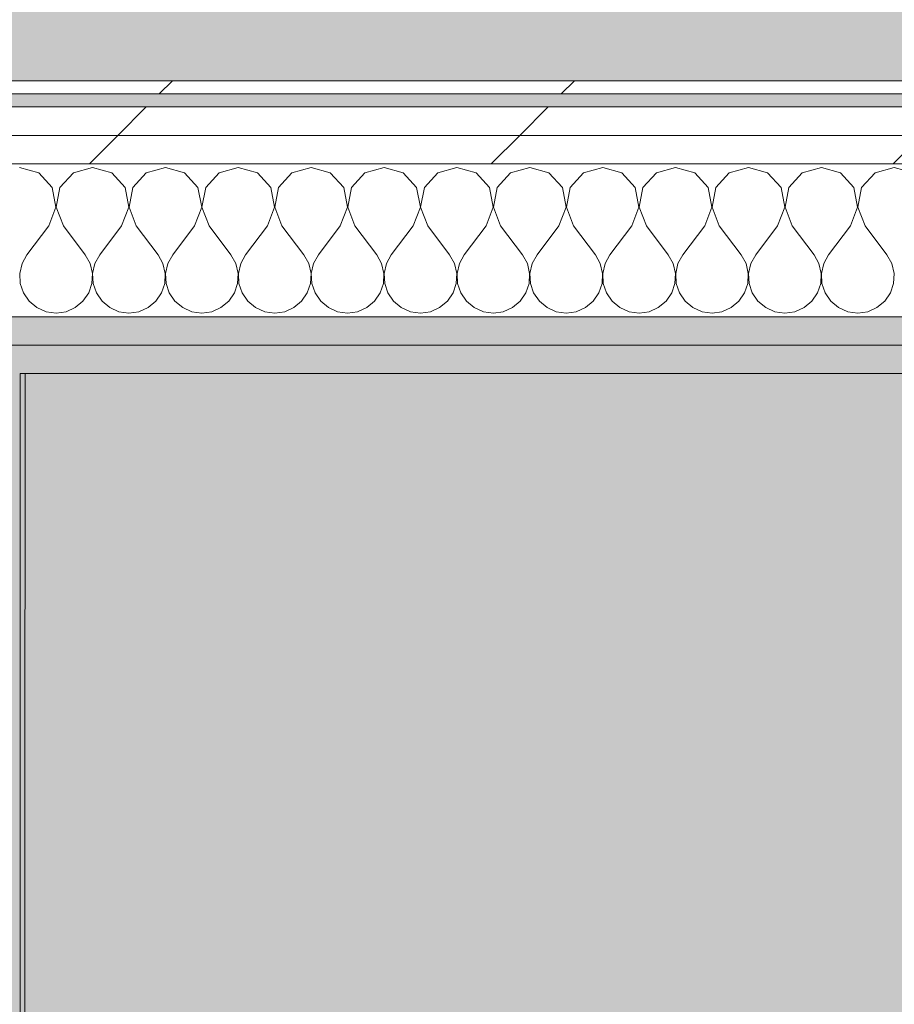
# Model space of a CAD drawing. Header units: millimetres. Extents: x -30280 to 19093, y -19284 to 4746.
# Tile 188 of 256: x -3817 to -3417, y -14097 to -13647. Entities that reach past the tile are written whole.
import ezdxf

# ---------------------------------------------------------------- set-up
doc = ezdxf.new("R2010")
doc.units = ezdxf.units.MM
doc.header["$MEASUREMENT"] = 0
doc.linetypes.add('Wipeout_Contour', pattern=[1000, 0, -1000])
for name, color, linetype in [('Nuevo_07_CR_Cel Ras pladur', 7, 'Continuous'), ('Nuevo_07_CR_Cel Ras vinilic', 7, 'Continuous'), ('Nuevo_08_E_Envans secs', 7, 'Continuous')]:
    doc.layers.add(name, color=color, linetype=linetype)
for name, color, linetype, lineweight, true_color in [('Nuevo_07_CR_Cel Ras pladur_Pluma_Nº__102', 7, 'Continuous', 5, 0xcccccc), ('Nuevo_07_CR_Cel Ras vinilic_Pluma_Nº__102', 7, 'Continuous', 5, 0xcccccc), ('Nuevo_07_CR_Cel Ras vinilic_Pluma_Nº__79', 7, 'Continuous', 5, 0xaaffd5), ('Nuevo_08_E_Envans secs_Pluma_Nº__102', 7, 'Continuous', 5, 0xcccccc), ('Nuevo_08_E_Envans secs_Pluma_Nº__171', 171, 'Continuous', 13, 0xaaaaff), ('Nuevo_08_E_Envans secs_Pluma_Nº__177', 7, 'Continuous', 15, 0xf7e046), ('Nuevo_08_E_Envans secs_Pluma_Nº__79', 7, 'Continuous', 5, 0xaaffd5)]:
    doc.layers.add(name, color=color, linetype=linetype, lineweight=lineweight, true_color=true_color)
doc.layers.add('Nuevo_08_E_Envans secs_Pluma_Nº__1', color=7, linetype='Continuous', lineweight=5)
pattern_1 = [(45, (0, 0), (-183.8478, 183.8478), [195, -65]), (45, (7e-14, 183.85), (-183.8478, 183.8478), [195, -65])]

# ---------------------------------------------------------------- blocks, each defined once
blk = doc.blocks.new('Forjado_1_1', base_point=(-28050.85, 1700.85))
at = {"layer": 'Nuevo_07_CR_Cel Ras pladur_Pluma_Nº__102', "linetype": 'Continuous', "lineweight": 0, "true_color": 0x333333}
h = blk.add_hatch(color=250, dxfattribs=at)
h.paths.add_polyline_path([(-28050.85, 1700.85), (-1702.11, 1700.85), (-1556.11, 1700.85), (-1556.11, -1703.98), (-1619.11, -1703.98), (-1619.11, -6940.7), (-1544.11, -6940.7), (-1544.11, -7505.7), (-1616.26, -7505.7), (-1616.05, -11923.98), (-1552.9, -11923.98), (-1552.9, -12503.98), (-2036.11, -12503.98), (-2036.11, -12340.7), (-6985.39, -12340.7), (-6985.39, -12549.28), (-7491.4, -12549.28), (-7491.4, -12393.7), (-10655.85, -12393.7), (-10657.1, -13685.07), (-1603.63, -13694.56), (-1609.23, -16937.98), (375.89, -16937.98), (375.89, -16738.98), (1128.89, -16738.98), (1128.89, -17066.98), (2622.91, -17066.98), (5778.89, -17066.98), (5778.89, -16738.98), (6378.89, -16738.98), (6378.89, -12488.98), (5778.89, -12488.98), (5763.89, -12069.98), (3832.9, -12069.98), (2768.91, -12069.98), (2768.91, -12619.14), (2622.91, -12619.14), (2622.91, -12069.98), (843.89, -12069.98), (843.89, -12503.98), (363.89, -12503.98), (363.89, -11923.98), (6641.89, -11923.98), (6627.87, -9203.97), (6003.89, -9207.42), (6010.89, -7490.7), (5790.89, -7490.7), (5790.89, -6940.7), (6010.89, -6940.7), (6010.89, -1710.7), (5770.89, -1710.7), (5770.89, 3861.73), (-28038.85, 3861.73)])
h.paths.add_polyline_path([(7.39, -9099.15), (-1192.61, -9099.15), (-1192.61, 1700.85), (7.39, 1700.85)], flags=0)
h.paths.add_polyline_path([(-1181.11, -11348.2), (-1181.11, -9848.2), (5718.89, -9848.2), (5718.89, -11348.2)], flags=0)
h.paths.add_polyline_path([(38, -16371.48), (-1162, -16371.48), (-1162, -12771.48), (38, -12771.48)], flags=0)
h.paths.add_polyline_path([(2309.36, -16371.48), (1109.36, -16371.48), (1109.36, -12771.48), (2309.36, -12771.48)], flags=0)
h.paths.add_polyline_path([(2226.83, -8799.15), (2226.83, 1400.85), (3726.83, 1400.85), (3726.83, -8799.15)], flags=0)
h.paths.add_polyline_path([(3832.9, -12471.48), (5032.9, -12471.48), (5032.9, -16671.48), (3832.9, -16671.48)], flags=0)
at = {"layer": 'Nuevo_07_CR_Cel Ras pladur_Pluma_Nº__102', "color": 254, "linetype": 'Continuous', "lineweight": 5, "true_color": 0xcccccc, "flags": 128}
blk.add_lwpolyline([(1128.89, -16738.98), (375.89, -16738.98), (375.89, -16937.98), (-1609.23, -16937.98), (-1603.63, -13694.56), (-10657.1, -13685.07), (-10655.85, -12393.7), (-7491.4, -12393.7), (-7491.4, -12549.28), (-6985.39, -12549.28), (-6985.39, -12340.7), (-2036.11, -12340.7), (-2036.11, -12503.98), (-1552.9, -12503.98), (-1552.9, -11923.98), (-1616.05, -11923.98), (-1616.26, -7505.7)], dxfattribs=at)
blk = doc.blocks.new('*X529')
at = {"layer": 'Nuevo_08_E_Envans secs_Pluma_Nº__102', "color": 254, "linetype": 'Continuous', "lineweight": 5, "true_color": 0xcccccc}
for p, q in [((-3807.9, -13716.72), (-3816.67, -13714.23)), ((-3801.76, -13723.44), (-3807.9, -13716.72)), ((-3792.1, -13716.72), (-3798.24, -13723.44)), ((-3783.33, -13714.23), (-3792.1, -13716.72)), ((-3774.57, -13716.72), (-3783.33, -13714.23)), ((-3768.43, -13723.44), (-3774.57, -13716.72)), ((-3758.76, -13716.72), (-3764.91, -13723.44)), ((-3750, -13714.23), (-3758.76, -13716.72)), ((-3741.24, -13716.72), (-3750, -13714.23)), ((-3735.09, -13723.44), (-3741.24, -13716.72)), ((-3725.43, -13716.72), (-3731.57, -13723.44)), ((-3716.67, -13714.23), (-3725.43, -13716.72)), ((-3707.9, -13716.72), (-3716.67, -13714.23)), ((-3701.76, -13723.44), (-3707.9, -13716.72)), ((-3692.1, -13716.72), (-3698.24, -13723.44)), ((-3683.33, -13714.23), (-3692.1, -13716.72)), ((-3674.57, -13716.72), (-3683.33, -13714.23)), ((-3668.43, -13723.44), (-3674.57, -13716.72)), ((-3658.76, -13716.72), (-3664.91, -13723.44)), ((-3650, -13714.23), (-3658.76, -13716.72)), ((-3641.24, -13716.72), (-3650, -13714.23)), ((-3635.09, -13723.44), (-3641.24, -13716.72)), ((-3625.43, -13716.72), (-3631.57, -13723.44)), ((-3616.67, -13714.23), (-3625.43, -13716.72)), ((-3607.9, -13716.72), (-3616.67, -13714.23)), ((-3601.76, -13723.44), (-3607.9, -13716.72)), ((-3592.1, -13716.72), (-3598.24, -13723.44)), ((-3583.33, -13714.23), (-3592.1, -13716.72)), ((-3574.57, -13716.72), (-3583.33, -13714.23)), ((-3568.43, -13723.44), (-3574.57, -13716.72)), ((-3558.76, -13716.72), (-3564.91, -13723.44)), ((-3550, -13714.23), (-3558.76, -13716.72)), ((-3541.24, -13716.72), (-3550, -13714.23)), ((-3535.09, -13723.44), (-3541.24, -13716.72)), ((-3525.43, -13716.72), (-3531.57, -13723.44)), ((-3516.67, -13714.23), (-3525.43, -13716.72)), ((-3507.9, -13716.72), (-3516.67, -13714.23)), ((-3501.76, -13723.44), (-3507.9, -13716.72)), ((-3492.1, -13716.72), (-3498.24, -13723.44)), ((-3483.33, -13714.23), (-3492.1, -13716.72)), ((-3474.57, -13716.72), (-3483.33, -13714.23)), ((-3468.43, -13723.44), (-3474.57, -13716.72)), ((-3458.76, -13716.72), (-3464.91, -13723.44)), ((-3450, -13714.23), (-3458.76, -13716.72)), ((-3441.24, -13716.72), (-3450, -13714.23)), ((-3435.09, -13723.44), (-3441.24, -13716.72)), ((-3425.43, -13716.72), (-3431.57, -13723.44)), ((-3416.67, -13714.23), (-3425.43, -13716.72)), ((-3407.9, -13716.72), (-3416.67, -13714.23)), ((-3800.07, -13732.39), (-3801.76, -13723.44)), ((-3798.24, -13723.44), (-3799.93, -13732.39)), ((-3766.73, -13732.39), (-3768.43, -13723.44)), ((-3764.91, -13723.44), (-3766.6, -13732.39)), ((-3733.4, -13732.39), (-3735.09, -13723.44)), ((-3731.57, -13723.44), (-3733.27, -13732.39)), ((-3700.07, -13732.39), (-3701.76, -13723.44)), ((-3698.24, -13723.44), (-3699.93, -13732.39)), ((-3666.73, -13732.39), (-3668.43, -13723.44)), ((-3664.91, -13723.44), (-3666.6, -13732.39)), ((-3633.4, -13732.39), (-3635.09, -13723.44)), ((-3631.57, -13723.44), (-3633.27, -13732.39)), ((-3600.07, -13732.39), (-3601.76, -13723.44)), ((-3598.24, -13723.44), (-3599.93, -13732.39)), ((-3566.73, -13732.39), (-3568.43, -13723.44)), ((-3564.91, -13723.44), (-3566.6, -13732.39)), ((-3533.4, -13732.39), (-3535.09, -13723.44)), ((-3531.57, -13723.44), (-3533.27, -13732.39)), ((-3500.07, -13732.39), (-3501.76, -13723.44)), ((-3498.24, -13723.44), (-3499.93, -13732.39)), ((-3466.73, -13732.39), (-3468.43, -13723.44)), ((-3464.91, -13723.44), (-3466.6, -13732.39)), ((-3433.4, -13732.39), (-3435.09, -13723.44)), ((-3431.57, -13723.44), (-3433.27, -13732.39)), ((-3803.33, -13740.89), (-3800.07, -13732.39)), ((-3799.93, -13732.39), (-3796.67, -13740.89)), ((-3770, -13740.89), (-3766.73, -13732.39)), ((-3766.6, -13732.39), (-3763.33, -13740.89)), ((-3736.67, -13740.89), (-3733.4, -13732.39)), ((-3733.27, -13732.39), (-3730, -13740.89)), ((-3703.33, -13740.89), (-3700.07, -13732.39)), ((-3699.93, -13732.39), (-3696.67, -13740.89)), ((-3670, -13740.89), (-3666.73, -13732.39)), ((-3666.6, -13732.39), (-3663.33, -13740.89)), ((-3636.67, -13740.89), (-3633.4, -13732.39)), ((-3633.27, -13732.39), (-3630, -13740.89)), ((-3603.33, -13740.89), (-3600.07, -13732.39)), ((-3599.93, -13732.39), (-3596.67, -13740.89)), ((-3570, -13740.89), (-3566.73, -13732.39)), ((-3566.6, -13732.39), (-3563.33, -13740.89)), ((-3536.67, -13740.89), (-3533.4, -13732.39)), ((-3533.27, -13732.39), (-3530, -13740.89)), ((-3503.33, -13740.89), (-3500.07, -13732.39)), ((-3499.93, -13732.39), (-3496.67, -13740.89)), ((-3470, -13740.89), (-3466.73, -13732.39)), ((-3466.6, -13732.39), (-3463.33, -13740.89)), ((-3436.67, -13740.89), (-3433.4, -13732.39)), ((-3433.27, -13732.39), (-3430, -13740.89)), ((-3803.33, -13740.89), (-3813.33, -13754.23)), ((-3796.67, -13740.89), (-3786.67, -13754.23)), ((-3770, -13740.89), (-3780, -13754.23)), ((-3763.33, -13740.89), (-3753.33, -13754.23)), ((-3736.67, -13740.89), (-3746.67, -13754.23)), ((-3730, -13740.89), (-3720, -13754.23)), ((-3703.33, -13740.89), (-3713.33, -13754.23)), ((-3696.67, -13740.89), (-3686.67, -13754.23)), ((-3670, -13740.89), (-3680, -13754.23)), ((-3663.33, -13740.89), (-3653.33, -13754.23)), ((-3636.67, -13740.89), (-3646.67, -13754.23)), ((-3630, -13740.89), (-3620, -13754.23)), ((-3603.33, -13740.89), (-3613.33, -13754.23)), ((-3596.67, -13740.89), (-3586.67, -13754.23)), ((-3570, -13740.89), (-3580, -13754.23)), ((-3563.33, -13740.89), (-3553.33, -13754.23)), ((-3536.67, -13740.89), (-3546.67, -13754.23)), ((-3530, -13740.89), (-3520, -13754.23)), ((-3503.33, -13740.89), (-3513.33, -13754.23)), ((-3496.67, -13740.89), (-3486.67, -13754.23)), ((-3470, -13740.89), (-3480, -13754.23)), ((-3463.33, -13740.89), (-3453.33, -13754.23)), ((-3436.67, -13740.89), (-3446.67, -13754.23)), ((-3430, -13740.89), (-3420, -13754.23)), ((-3813.33, -13754.23), (-3815.56, -13758.25)), ((-3784.44, -13758.25), (-3786.67, -13754.23)), ((-3780, -13754.23), (-3782.23, -13758.25)), ((-3751.11, -13758.25), (-3753.33, -13754.23)), ((-3746.67, -13754.23), (-3748.89, -13758.25)), ((-3717.77, -13758.25), (-3720, -13754.23)), ((-3713.33, -13754.23), (-3715.56, -13758.25)), ((-3684.44, -13758.25), (-3686.67, -13754.23)), ((-3680, -13754.23), (-3682.23, -13758.25)), ((-3651.11, -13758.25), (-3653.33, -13754.23)), ((-3646.67, -13754.23), (-3648.89, -13758.25)), ((-3617.77, -13758.25), (-3620, -13754.23)), ((-3613.33, -13754.23), (-3615.56, -13758.25)), ((-3584.44, -13758.25), (-3586.67, -13754.23)), ((-3580, -13754.23), (-3582.23, -13758.25)), ((-3551.11, -13758.25), (-3553.33, -13754.23)), ((-3546.67, -13754.23), (-3548.89, -13758.25)), ((-3517.77, -13758.25), (-3520, -13754.23)), ((-3513.33, -13754.23), (-3515.56, -13758.25)), ((-3484.44, -13758.25), (-3486.67, -13754.23)), ((-3480, -13754.23), (-3482.23, -13758.25)), ((-3451.11, -13758.25), (-3453.33, -13754.23)), ((-3446.67, -13754.23), (-3448.89, -13758.25)), ((-3417.77, -13758.25), (-3420, -13754.23)), ((-3815.56, -13758.25), (-3816.6, -13762.73)), ((-3783.4, -13762.73), (-3784.44, -13758.25)), ((-3782.23, -13758.25), (-3783.27, -13762.73)), ((-3750.07, -13762.73), (-3751.11, -13758.25)), ((-3748.89, -13758.25), (-3749.93, -13762.73)), ((-3716.73, -13762.73), (-3717.77, -13758.25)), ((-3715.56, -13758.25), (-3716.6, -13762.73)), ((-3683.4, -13762.73), (-3684.44, -13758.25)), ((-3682.23, -13758.25), (-3683.27, -13762.73)), ((-3650.07, -13762.73), (-3651.11, -13758.25)), ((-3648.89, -13758.25), (-3649.93, -13762.73)), ((-3616.73, -13762.73), (-3617.77, -13758.25)), ((-3615.56, -13758.25), (-3616.6, -13762.73)), ((-3583.4, -13762.73), (-3584.44, -13758.25)), ((-3582.23, -13758.25), (-3583.27, -13762.73)), ((-3550.07, -13762.73), (-3551.11, -13758.25)), ((-3548.89, -13758.25), (-3549.93, -13762.73)), ((-3516.73, -13762.73), (-3517.77, -13758.25)), ((-3515.56, -13758.25), (-3516.6, -13762.73)), ((-3483.4, -13762.73), (-3484.44, -13758.25)), ((-3482.23, -13758.25), (-3483.27, -13762.73)), ((-3450.07, -13762.73), (-3451.11, -13758.25)), ((-3448.89, -13758.25), (-3449.93, -13762.73)), ((-3416.73, -13762.73), (-3417.77, -13758.25)), ((-3816.6, -13762.73), (-3816.38, -13767.32)), ((-3783.62, -13767.32), (-3783.4, -13762.73)), ((-3783.27, -13762.73), (-3783.04, -13767.32)), ((-3750.29, -13767.32), (-3750.07, -13762.73)), ((-3749.93, -13762.73), (-3749.71, -13767.32)), ((-3716.96, -13767.32), (-3716.73, -13762.73)), ((-3716.6, -13762.73), (-3716.38, -13767.32)), ((-3683.62, -13767.32), (-3683.4, -13762.73)), ((-3683.27, -13762.73), (-3683.04, -13767.32)), ((-3650.29, -13767.32), (-3650.07, -13762.73)), ((-3649.93, -13762.73), (-3649.71, -13767.32)), ((-3616.96, -13767.32), (-3616.73, -13762.73)), ((-3616.6, -13762.73), (-3616.38, -13767.32)), ((-3583.62, -13767.32), (-3583.4, -13762.73)), ((-3583.27, -13762.73), (-3583.04, -13767.32)), ((-3550.29, -13767.32), (-3550.07, -13762.73)), ((-3549.93, -13762.73), (-3549.71, -13767.32)), ((-3516.96, -13767.32), (-3516.73, -13762.73)), ((-3516.6, -13762.73), (-3516.38, -13767.32)), ((-3483.62, -13767.32), (-3483.4, -13762.73)), ((-3483.27, -13762.73), (-3483.04, -13767.32)), ((-3450.29, -13767.32), (-3450.07, -13762.73)), ((-3449.93, -13762.73), (-3449.71, -13767.32)), ((-3416.96, -13767.32), (-3416.73, -13762.73)), ((-3816.38, -13767.32), (-3814.91, -13771.68)), ((-3785.09, -13771.68), (-3783.62, -13767.32)), ((-3783.04, -13767.32), (-3781.57, -13771.68)), ((-3751.76, -13771.68), (-3750.29, -13767.32)), ((-3749.71, -13767.32), (-3748.24, -13771.68)), ((-3718.43, -13771.68), (-3716.96, -13767.32)), ((-3716.38, -13767.32), (-3714.91, -13771.68)), ((-3685.09, -13771.68), (-3683.62, -13767.32)), ((-3683.04, -13767.32), (-3681.57, -13771.68)), ((-3651.76, -13771.68), (-3650.29, -13767.32)), ((-3649.71, -13767.32), (-3648.24, -13771.68)), ((-3618.43, -13771.68), (-3616.96, -13767.32)), ((-3616.38, -13767.32), (-3614.91, -13771.68)), ((-3585.09, -13771.68), (-3583.62, -13767.32)), ((-3583.04, -13767.32), (-3581.57, -13771.68)), ((-3551.76, -13771.68), (-3550.29, -13767.32)), ((-3549.71, -13767.32), (-3548.24, -13771.68)), ((-3518.43, -13771.68), (-3516.96, -13767.32)), ((-3516.38, -13767.32), (-3514.91, -13771.68)), ((-3485.09, -13771.68), (-3483.62, -13767.32)), ((-3483.04, -13767.32), (-3481.57, -13771.68)), ((-3451.76, -13771.68), (-3450.29, -13767.32)), ((-3449.71, -13767.32), (-3448.24, -13771.68)), ((-3418.43, -13771.68), (-3416.96, -13767.32)), ((-3814.91, -13771.68), (-3812.3, -13775.47)), ((-3787.7, -13775.47), (-3785.09, -13771.68)), ((-3781.57, -13771.68), (-3778.97, -13775.47)), ((-3754.36, -13775.47), (-3751.76, -13771.68)), ((-3748.24, -13771.68), (-3745.64, -13775.47)), ((-3721.03, -13775.47), (-3718.43, -13771.68)), ((-3714.91, -13771.68), (-3712.3, -13775.47)), ((-3687.7, -13775.47), (-3685.09, -13771.68)), ((-3681.57, -13771.68), (-3678.97, -13775.47)), ((-3654.36, -13775.47), (-3651.76, -13771.68)), ((-3648.24, -13771.68), (-3645.64, -13775.47)), ((-3621.03, -13775.47), (-3618.43, -13771.68)), ((-3614.91, -13771.68), (-3612.3, -13775.47)), ((-3587.7, -13775.47), (-3585.09, -13771.68)), ((-3581.57, -13771.68), (-3578.97, -13775.47)), ((-3554.36, -13775.47), (-3551.76, -13771.68)), ((-3548.24, -13771.68), (-3545.64, -13775.47)), ((-3521.03, -13775.47), (-3518.43, -13771.68)), ((-3514.91, -13771.68), (-3512.3, -13775.47)), ((-3487.7, -13775.47), (-3485.09, -13771.68)), ((-3481.57, -13771.68), (-3478.97, -13775.47)), ((-3454.36, -13775.47), (-3451.76, -13771.68)), ((-3448.24, -13771.68), (-3445.64, -13775.47)), ((-3421.03, -13775.47), (-3418.43, -13771.68)), ((-3812.3, -13775.47), (-3808.76, -13778.4)), ((-3791.24, -13778.4), (-3787.7, -13775.47)), ((-3778.97, -13775.47), (-3775.43, -13778.4)), ((-3757.9, -13778.4), (-3754.36, -13775.47)), ((-3745.64, -13775.47), (-3742.1, -13778.4)), ((-3724.57, -13778.4), (-3721.03, -13775.47)), ((-3712.3, -13775.47), (-3708.76, -13778.4)), ((-3691.24, -13778.4), (-3687.7, -13775.47)), ((-3678.97, -13775.47), (-3675.43, -13778.4)), ((-3657.9, -13778.4), (-3654.36, -13775.47)), ((-3645.64, -13775.47), (-3642.1, -13778.4)), ((-3624.57, -13778.4), (-3621.03, -13775.47)), ((-3612.3, -13775.47), (-3608.76, -13778.4)), ((-3591.24, -13778.4), (-3587.7, -13775.47)), ((-3578.97, -13775.47), (-3575.43, -13778.4)), ((-3557.9, -13778.4), (-3554.36, -13775.47)), ((-3545.64, -13775.47), (-3542.1, -13778.4)), ((-3524.57, -13778.4), (-3521.03, -13775.47)), ((-3512.3, -13775.47), (-3508.76, -13778.4)), ((-3491.24, -13778.4), (-3487.7, -13775.47)), ((-3478.97, -13775.47), (-3475.43, -13778.4)), ((-3457.9, -13778.4), (-3454.36, -13775.47)), ((-3445.64, -13775.47), (-3442.1, -13778.4)), ((-3424.57, -13778.4), (-3421.03, -13775.47)), ((-3808.76, -13778.4), (-3804.55, -13780.26)), ((-3804.55, -13780.26), (-3800, -13780.89)), ((-3800, -13780.89), (-3795.45, -13780.26)), ((-3795.45, -13780.26), (-3791.24, -13778.4)), ((-3775.43, -13778.4), (-3771.22, -13780.26)), ((-3771.22, -13780.26), (-3766.67, -13780.89)), ((-3766.67, -13780.89), (-3762.11, -13780.26)), ((-3762.11, -13780.26), (-3757.9, -13778.4)), ((-3742.1, -13778.4), (-3737.89, -13780.26)), ((-3737.89, -13780.26), (-3733.33, -13780.89)), ((-3733.33, -13780.89), (-3728.78, -13780.26)), ((-3728.78, -13780.26), (-3724.57, -13778.4)), ((-3708.76, -13778.4), (-3704.55, -13780.26)), ((-3704.55, -13780.26), (-3700, -13780.89)), ((-3700, -13780.89), (-3695.45, -13780.26)), ((-3695.45, -13780.26), (-3691.24, -13778.4)), ((-3675.43, -13778.4), (-3671.22, -13780.26)), ((-3671.22, -13780.26), (-3666.67, -13780.89)), ((-3666.67, -13780.89), (-3662.11, -13780.26)), ((-3662.11, -13780.26), (-3657.9, -13778.4)), ((-3642.1, -13778.4), (-3637.89, -13780.26)), ((-3637.89, -13780.26), (-3633.33, -13780.89)), ((-3633.33, -13780.89), (-3628.78, -13780.26)), ((-3628.78, -13780.26), (-3624.57, -13778.4)), ((-3608.76, -13778.4), (-3604.55, -13780.26)), ((-3604.55, -13780.26), (-3600, -13780.89)), ((-3600, -13780.89), (-3595.45, -13780.26)), ((-3595.45, -13780.26), (-3591.24, -13778.4)), ((-3575.43, -13778.4), (-3571.22, -13780.26)), ((-3571.22, -13780.26), (-3566.67, -13780.89)), ((-3566.67, -13780.89), (-3562.11, -13780.26)), ((-3562.11, -13780.26), (-3557.9, -13778.4)), ((-3542.1, -13778.4), (-3537.89, -13780.26)), ((-3537.89, -13780.26), (-3533.33, -13780.89)), ((-3533.33, -13780.89), (-3528.78, -13780.26)), ((-3528.78, -13780.26), (-3524.57, -13778.4)), ((-3508.76, -13778.4), (-3504.55, -13780.26)), ((-3504.55, -13780.26), (-3500, -13780.89)), ((-3500, -13780.89), (-3495.45, -13780.26)), ((-3495.45, -13780.26), (-3491.24, -13778.4)), ((-3475.43, -13778.4), (-3471.22, -13780.26)), ((-3471.22, -13780.26), (-3466.67, -13780.89)), ((-3466.67, -13780.89), (-3462.11, -13780.26)), ((-3462.11, -13780.26), (-3457.9, -13778.4)), ((-3442.1, -13778.4), (-3437.89, -13780.26)), ((-3437.89, -13780.26), (-3433.33, -13780.89)), ((-3433.33, -13780.89), (-3428.78, -13780.26)), ((-3428.78, -13780.26), (-3424.57, -13778.4))]:
    blk.add_line(p, q, dxfattribs=at)
blk = doc.blocks.new('Muro_76_1', base_point=(-1686.99, -13808.56))
at = {"layer": 'Nuevo_08_E_Envans secs_Pluma_Nº__79', "linetype": 'Continuous', "lineweight": 5, "true_color": 0xaaffd5}
for points in [[(-3827.08, -13795.56), (-1673.98, -13795.56), (-1673.97, -13782.56), (-3827.07, -13782.56)], [(-3827.09, -13808.56), (-3814.09, -13808.56), (-3814.08, -13795.56), (-3827.08, -13795.56)], [(-3814.09, -13808.56), (-1686.99, -13808.56), (-1686.98, -13795.56), (-3814.08, -13795.56)]]:
    blk.add_hatch(color=121, dxfattribs=at).paths.add_polyline_path(points)
at = {"layer": 'Nuevo_08_E_Envans secs_Pluma_Nº__1', "color": 7, "linetype": 'Continuous', "lineweight": 5}
for p, q in [((-1673.97, -13782.56), (-3827.07, -13782.56)), ((-3814.08, -13795.56), (-3827.08, -13795.56)), ((-1686.98, -13795.56), (-3814.08, -13795.56))]:
    blk.add_line(p, q, dxfattribs=at)
at = {"layer": 'Nuevo_08_E_Envans secs_Pluma_Nº__1', "color": 7, "linetype": 'Continuous', "lineweight": 5, "flags": 128}
blk.add_lwpolyline([(-3814.09, -13808.56), (-1686.99, -13808.56)], dxfattribs=at)
at = {"color": 254, "linetype": 'Wipeout_Contour', "lineweight": 0, "ltscale": 56046.815593}
blk.add_wipeout([(-4024.34, -13680.56), (-1558.9, -13680.56), (-1558.89, -13674.56), (-4024.34, -13674.56)], dxfattribs=at).dxf.layer = 'Nuevo_08_E_Envans secs'
at = {"color": 254, "linetype": 'Wipeout_Contour', "lineweight": 0, "ltscale": 56111.684151}
blk.add_wipeout([(-4024.34, -13699.56), (-1577.91, -13699.56), (-1577.9, -13686.56), (-4024.34, -13686.56)], dxfattribs=at).dxf.layer = 'Nuevo_08_E_Envans secs'
at = {"layer": 'Nuevo_08_E_Envans secs_Pluma_Nº__171', "linetype": 'Continuous', "lineweight": 13, "true_color": 0xaaaaff}
h = blk.add_hatch(dxfattribs=at)
h.set_pattern_fill('Panellat_HPL_0001', color=161, style=0, pattern_type=2)
h.set_pattern_definition(pattern_1)
h.paths.add_polyline_path([(-4024.34, -13680.56), (-1558.9, -13680.56), (-1558.89, -13674.56), (-4024.34, -13674.56)])
at = {"layer": 'Nuevo_08_E_Envans secs_Pluma_Nº__177', "linetype": 'Continuous', "lineweight": 15, "true_color": 0xf7e046}
h = blk.add_hatch(dxfattribs=at)
h.set_pattern_fill('Panellat_HPL_0001', color=53, style=0, pattern_type=2)
h.set_pattern_definition(pattern_1)
h.paths.add_polyline_path([(-4024.34, -13699.56), (-1577.91, -13699.56), (-1577.9, -13686.56), (-4024.34, -13686.56)])
at = {"layer": 'Nuevo_08_E_Envans secs_Pluma_Nº__1', "color": 7, "linetype": 'Continuous', "lineweight": 5}
for p, q in [((-1564.9, -13680.56), (-4024.34, -13680.56)), ((-1577.9, -13686.56), (-4024.34, -13686.56))]:
    blk.add_line(p, q, dxfattribs=at)
at = {"layer": 'Nuevo_08_E_Envans secs_Pluma_Nº__1', "color": 7, "linetype": 'Continuous', "lineweight": 5, "flags": 128}
blk.add_lwpolyline([(-1558.89, -13674.56), (-4024.34, -13674.56)], dxfattribs=at)
at = {"color": 254, "linetype": 'Wipeout_Contour', "lineweight": 0, "ltscale": 56165.447628}
blk.add_wipeout([(-4024.34, -13712.56), (-1590.92, -13712.56), (-1590.91, -13699.56), (-4024.34, -13699.56)], dxfattribs=at).dxf.layer = 'Nuevo_08_E_Envans secs'
at = {"layer": 'Nuevo_08_E_Envans secs_Pluma_Nº__177', "linetype": 'Continuous', "lineweight": 15, "true_color": 0xf7e046}
h = blk.add_hatch(dxfattribs=at)
h.set_pattern_fill('Panellat_HPL_0001', color=53, style=0, pattern_type=2)
h.set_pattern_definition(pattern_1)
h.paths.add_polyline_path([(-4024.34, -13712.56), (-1590.92, -13712.56), (-1590.91, -13699.56), (-4024.34, -13699.56)])
at = {"layer": 'Nuevo_08_E_Envans secs_Pluma_Nº__1', "color": 7, "linetype": 'Continuous', "lineweight": 5}
for p, q in [((-1590.91, -13699.56), (-4024.34, -13699.56)), ((-1660.92, -13712.56), (-3840.02, -13712.56))]:
    blk.add_line(p, q, dxfattribs=at)
at = {"layer": 'Nuevo_08_E_Envans secs', "color": 7, "lineweight": 20}
blk.add_blockref('*X529', (0, 0), dxfattribs=at)
blk = doc.blocks.new('Muro_122_1', base_point=(-3937.2, -15319.55))
at = {"layer": 'Nuevo_08_E_Envans secs_Pluma_Nº__79', "linetype": 'Continuous', "lineweight": 5, "true_color": 0xaaffd5}
blk.add_hatch(color=121, dxfattribs=at).paths.add_polyline_path([(-3815.2, -15319.86), (-3814.09, -13808.56), (-3827.09, -13808.56), (-3828.2, -15319.82)])
at = {"layer": 'Nuevo_08_E_Envans secs_Pluma_Nº__1', "color": 7, "linetype": 'Continuous', "lineweight": 5, "flags": 128}
blk.add_lwpolyline([(-3815.2, -15319.86), (-3814.09, -13808.56)], dxfattribs=at)
blk = doc.blocks.new('Forjado_315_1', base_point=(-3816.41, -16949.98))
at = {"layer": 'Nuevo_07_CR_Cel Ras vinilic_Pluma_Nº__79', "linetype": 'Continuous', "lineweight": 0, "true_color": 0x2a3f35}
blk.add_hatch(color=119, dxfattribs=at).paths.add_polyline_path([(-3816.41, -16949.98), (-1689.31, -16949.98), (-1687, -13808.56), (-3816.41, -13808.56)])
at = {"layer": 'Nuevo_07_CR_Cel Ras vinilic_Pluma_Nº__102', "color": 254, "linetype": 'Continuous', "lineweight": 5, "true_color": 0xcccccc, "flags": 128}
blk.add_lwpolyline([(-3816.41, -16949.98), (-1689.31, -16949.98), (-1687, -13808.56), (-3816.41, -13808.56)], close=True, dxfattribs=at)

msp = doc.modelspace()

# ---------------------------------------------------------------- block references
at = {"layer": 'Nuevo_07_CR_Cel Ras pladur', "color": 254, "linetype": 'Continuous', "lineweight": 5, "true_color": 0xcccccc}
msp.add_blockref('Forjado_1_1', (-28050.85, 1700.85), dxfattribs=at)

# ---------------------------------------------------------------- next in the draw order: block references
at = {"layer": 'Nuevo_08_E_Envans secs', "color": 7, "lineweight": 20}
msp.add_blockref('Muro_76_1', (-1686.99, -13808.56), dxfattribs=at)

# ---------------------------------------------------------------- next in the draw order: block references
at = {"layer": 'Nuevo_07_CR_Cel Ras vinilic', "color": 254, "linetype": 'Continuous', "lineweight": 5, "true_color": 0xcccccc}
msp.add_blockref('Forjado_315_1', (-3816.41, -16949.98), dxfattribs=at)
at = {"layer": 'Nuevo_08_E_Envans secs', "color": 7, "lineweight": 20}
msp.add_blockref('Muro_122_1', (-3937.2, -15319.55), dxfattribs=at)

doc.saveas('drawing.dxf')
